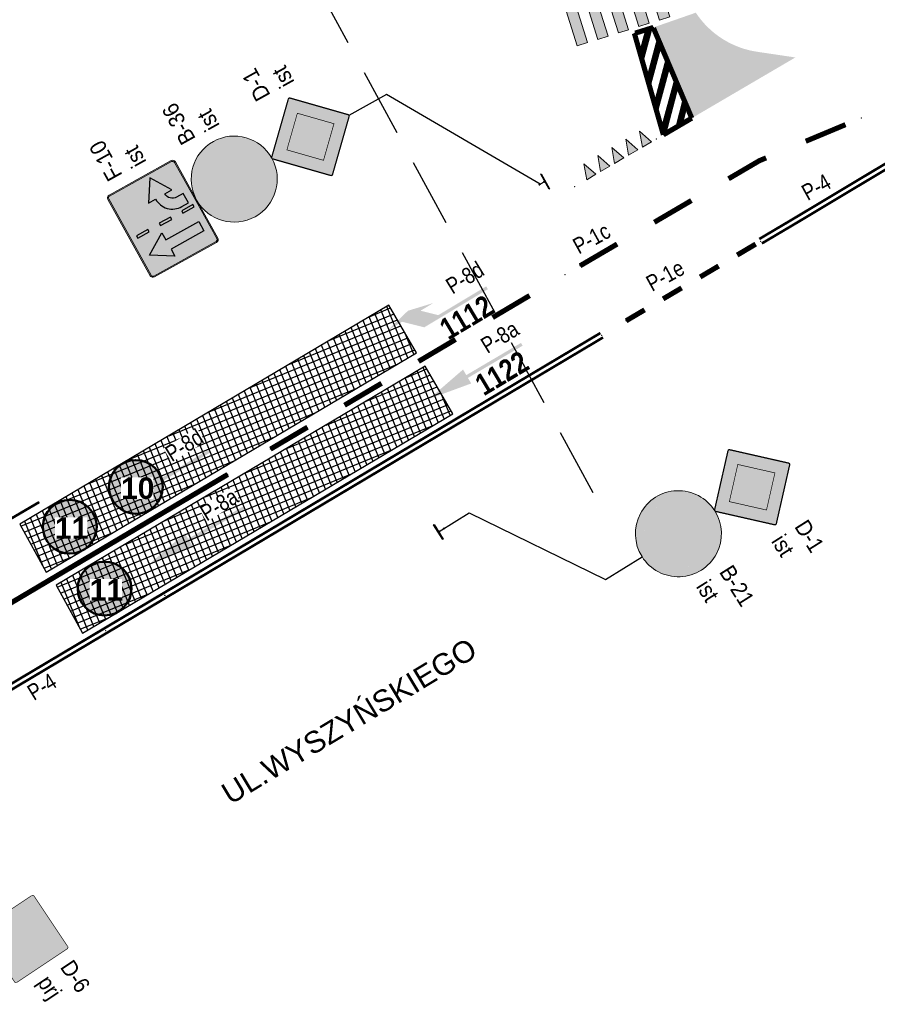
# Model space of a CAD drawing. Header units: metres. Extents: x 0 to 6473088, y 4 to 5822767.
# Tile 17 of 20: x 6473014 to 6473053, y 5822636 to 5822682. Entities that reach past the tile are written whole.
import ezdxf
from ezdxf.enums import TextEntityAlignment as Align

# ---------------------------------------------------------------- set-up
doc = ezdxf.new("R2010")
doc.units = ezdxf.units.M
doc.linetypes.add('HIDDEN', pattern=[9.525, 6.35, -3.175])
for name, color, linetype in [('IR - numery grup sygnałowych', 6, 'Continuous'), ('MT IR - detekcja wirtualna kamery opisy', 7, 'Continuous'), ('MT IR - nazwa ulicy', 7, 'Continuous'), ('MT IR - oznakowanie pionowe', 7, 'Continuous'), ('MT IR - oznakowanie poziome istniejące', 8, 'Continuous'), ('MT IR - oznakowanie poziome opisy', 7, 'Continuous'), ('MT IR - oznakowanie poziome projektowane', 150, 'Continuous'), ('zzz.gaHSDomyslna', 7, 'Continuous'), ('zzz.gaVSDodTekst', 7, 'Continuous'), ('zzz.gaVSDomyslna', 7, 'Continuous'), ('zzz.gaVSNazwa', 7, 'Continuous'), ('zzz.gaVSStan', 7, 'Continuous'), ('zzz.gaVSWielkość', 7, 'Continuous')]:
    doc.layers.add(name, color=color, linetype=linetype)
for name, color, linetype, lineweight in [('MT IR - detekcja wirtualna kamery pojazdy', 114, 'Continuous', 30), ('MT IR - numery grup sygnałowych', 6, 'Continuous', 30), ('MT IR - zakres opracowania', 1, 'HIDDEN', 30)]:
    doc.layers.add(name, color=color, linetype=linetype, lineweight=lineweight)
doc.layers.add('MT IR - maty na przejazdy rowerowe', color=1, linetype='Continuous', transparency=0.5)
doc.styles.add('GA-ATR-TEXT', font='arial.ttf', dxfattribs={"width": 0.9})
doc.styles.add('MT - bold Arial', font='arialbd.ttf')
doc.styles.add('MT - bold Arial Narrow', font='ARIALNB.TTF')
doc.styles.add('Nagłówek_10mm_Ga', font='arialbd.ttf', dxfattribs={"height": 1})
doc.styles.add('Opis poziomego', font='ARIALN.TTF')
doc.styles.get("Standard").update_dxf_attribs({"font": 'arial.ttf'})
doc.dimstyles.new('GA-LEADER', dxfattribs={"dimtxt": 1, "dimasz": 1, "dimexe": 1, "dimexo": 1, "dimgap": 1, "dimtad": 1, "dimtxsty": 'Standard', "dimcen": 1, "dimadec": 0, "dimazin": 0, "dimtfac": 1, "dimtmove": 0, "dimatfit": 3, "dimfxl": 1, "dimarcsym": 0})

# ---------------------------------------------------------------- blocks, each defined once
blk = doc.blocks.new('gaHSPos')
at = {"color": 0, "linetype": 'Continuous', "lineweight": 0}
blk.add_point((0, 0), dxfattribs=at)
blk = doc.blocks.new('*U33870')
at = {"layer": 'zzz.gaHSDomyslna', "color": 150}
for points in [[(11.563, 7.024, 0.12, 0.12, 0), (-0.061, 0.103, 0.12, 0.12, 0)], [(11.686, 6.818, 0.12, 0.12, 0), (0.061, -0.103, 0.12, 0.12, 0)]]:
    blk.add_lwpolyline(points, format="xyseb", dxfattribs=at)
at = {"color": 150}
for p in [(11.624, 6.921), (0, 0)]:
    blk.add_blockref('gaHSPos', p, dxfattribs=at)
blk = doc.blocks.new('*U33872')
at = {"layer": 'zzz.gaHSDomyslna', "color": 150}
for points in [[(20.245, 12.194, 0.12, 0.12, 0), (-0.061, 0.103, 0.12, 0.12, 0)], [(20.368, 11.987, 0.12, 0.12, 0), (0.061, -0.103, 0.12, 0.12, 0)]]:
    blk.add_lwpolyline(points, format="xyseb", dxfattribs=at)
at = {"color": 150}
for p in [(20.306, 12.09), (0, 0)]:
    blk.add_blockref('gaHSPos', p, dxfattribs=at)
blk = doc.blocks.new('*U33873')
at = {"layer": 'zzz.gaHSDomyslna', "color": 150}
blk.add_lwpolyline([(0, 0, 0.24, 0.24, 0), (18.926, 11.216, 0.24, 0.24, 0)], format="xyseb", dxfattribs=at)
at = {"color": 150}
for p in [(18.926, 11.216), (0, 0)]:
    blk.add_blockref('gaHSPos', p, dxfattribs=at)
blk = doc.blocks.new('*U33874')
at = {"layer": 'zzz.gaHSDomyslna', "color": 150}
for points in [[(2.685, 1.738, 0.12, 0.12, 0), (-0.061, 0.103, 0.12, 0.12, 0)], [(2.808, 1.532, 0.12, 0.12, 0), (0.061, -0.103, 0.12, 0.12, 0)]]:
    blk.add_lwpolyline(points, format="xyseb", dxfattribs=at)
at = {"color": 150}
for p in [(2.747, 1.635), (0, 0)]:
    blk.add_blockref('gaHSPos', p, dxfattribs=at)
blk = doc.blocks.new('*U33875')
at = {"layer": 'zzz.gaHSDomyslna', "color": 150}
for points in [[(10.324, 6.118, 0.24, 0.24, 0), (12.044, 7.137, 0.24, 0.24, 0)], [(6.882, 4.078, 0.24, 0.24, 0), (8.603, 5.098, 0.24, 0.24, 0)], [(3.441, 2.039, 0.24, 0.24, 0), (5.162, 3.059, 0.24, 0.24, 0)], [(0, 0, 0.24, 0.24, 0), (1.721, 1.02, 0.24, 0.24, 0)]]:
    blk.add_lwpolyline(points, format="xyseb", dxfattribs=at)
at = {"color": 150}
for p in [(13.691, 8.113), (0, 0)]:
    blk.add_blockref('gaHSPos', p, dxfattribs=at)
blk = doc.blocks.new('*U33876')
blk.add_hatch(color=0).paths.add_polyline_path([(0, 5), (-0.375, 2.95), (-0.075, 2.95), (-0.075, 0), (0.075, 0), (0.075, 2.95), (0.375, 2.95)])
blk = doc.blocks.new('*U33877')
blk.add_hatch(color=0).paths.add_polyline_path([(0.225, 3.2), (0.225, 2.5), (0.525, 3.7), (0.225, 5), (0.225, 4.2), (-0.525, 3.45), (-0.525, 0), (-0.375, 0), (-0.375, 2.6)])
blk = doc.blocks.new('*U33896')
at = {"layer": 'zzz.gaHSDomyslna', "color": 150}
blk.add_lwpolyline([(0, 0, 0.12, 0.12, 0), (11.464, 6.724, 0.12, 0.12, 0)], format="xyseb", dxfattribs=at)
at = {"color": 150}
for p in [(11.464, 6.724), (0, 0)]:
    blk.add_blockref('gaHSPos', p, dxfattribs=at)
blk = doc.blocks.new('A$C6DB17DEF')
at = {"layer": 'IR - numery grup sygnałowych', "lineweight": 30, "true_color": 0xffffff}
h = blk.add_hatch(color=7, dxfattribs=at)
h.dxf.hatch_style = 1
h.paths.add_polyline_path([(0, 1.25, 1), (2.5, 1.25, 1)])
at = {"layer": 'IR - numery grup sygnałowych', "lineweight": 50}
blk.add_circle((1.25, 1.25), 1.25, dxfattribs=at)
blk = doc.blocks.new('*U33979')
at = {"layer": 'zzz.gaHSDomyslna'}
for points in [[(3.816, 1.199), (4.293, 1.349), (3.095, 5.164), (2.618, 5.014), (3.816, 1.199)], [(2.862, 0.899), (3.339, 1.049), (2.141, 4.864), (1.664, 4.714), (2.862, 0.899)], [(0.954, 0.3), (1.431, 0.45), (0.233, 4.265), (-0.244, 4.115), (0.954, 0.3)], [(1.908, 0.599), (2.385, 0.749), (1.187, 4.564), (0.71, 4.414), (1.908, 0.599)], [(0, 0), (0.477, 0.15), (-0.721, 3.965), (-1.198, 3.815), (0, 0)]]:
    blk.add_hatch(color=8, dxfattribs=at).paths.add_polyline_path(points)
at = {"layer": 'zzz.gaHSDomyslna', "color": 8, "linetype": 'Continuous', "lineweight": 0}
for points in [[(3.816, 1.199), (4.293, 1.349), (3.095, 5.164), (2.618, 5.014), (3.816, 1.199)], [(2.862, 0.899), (3.339, 1.049), (2.141, 4.864), (1.664, 4.714), (2.862, 0.899)], [(0.954, 0.3), (1.431, 0.45), (0.233, 4.265), (-0.244, 4.115), (0.954, 0.3)], [(1.908, 0.599), (2.385, 0.749), (1.187, 4.564), (0.71, 4.414), (1.908, 0.599)], [(0, 0), (0.477, 0.15), (-0.721, 3.965), (-1.198, 3.815), (0, 0)]]:
    blk.add_lwpolyline(points, close=True, dxfattribs=at)
at = {"layer": 'zzz.gaHSDomyslna', "color": 8}
for p in [(3.57, 5.313), (-1.674, 3.666)]:
    blk.add_blockref('gaHSPos', p, dxfattribs=at)
blk = doc.blocks.new('*U33980')
at = {"layer": 'zzz.gaHSDomyslna', "color": 8}
blk.add_lwpolyline([(0, 0, 0.24, 0.24, 0), (1.78, -4.182, 0.24, 0.24, 0)], format="xyseb", dxfattribs=at)
at = {"color": 8}
for p in [(0, 0), (1.78, -4.182)]:
    blk.add_blockref('gaHSPos', p, dxfattribs=at)
blk = doc.blocks.new('*U33981')
at = {"layer": 'zzz.gaHSDomyslna', "color": 8}
blk.add_lwpolyline([(0, 0, 0.24, 0.24, 0), (1.348, -4.713, 0.24, 0.24, 0)], format="xyseb", dxfattribs=at)
at = {"color": 8}
for p in [(0, 0), (1.348, -4.713)]:
    blk.add_blockref('gaHSPos', p, dxfattribs=at)
blk = doc.blocks.new('*U33982')
at = {"layer": 'zzz.gaHSDomyslna', "color": 8}
blk.add_lwpolyline([(0, 0, 0.24, 0.24, 0), (1.32, 0.774, 0.24, 0.24, 0)], format="xyseb", dxfattribs=at)
at = {"color": 8}
for p in [(1.32, 0.774), (0, 0)]:
    blk.add_blockref('gaHSPos', p, dxfattribs=at)
blk = doc.blocks.new('*U33983')
at = {"layer": 'zzz.gaHSDomyslna', "color": 8}
blk.add_lwpolyline([(0, 0, 0.24, 0.24, 0), (0.841, 0.264, 0.24, 0.24, 0)], format="xyseb", dxfattribs=at)
at = {"color": 8}
for p in [(0, 0), (0.841, 0.264)]:
    blk.add_blockref('gaHSPos', p, dxfattribs=at)
blk = doc.blocks.new('zk.P-13')
at = {"linetype": 'Continuous', "lineweight": 0}
blk.add_hatch(color=0, dxfattribs=at).paths.add_polyline_path([(0.25, 0), (-0.25, 0), (-0.013, -0.705)])
at = {"color": 0, "linetype": 'Continuous', "lineweight": 0}
for p, q in [((-0.25, 0), (0.25, 0)), ((-0.013, -0.705), (-0.25, 0)), ((0.25, 0), (-0.013, -0.705))]:
    blk.add_line(p, q, dxfattribs=at)
blk = doc.blocks.new('*U33989')
at = {"layer": 'zzz.gaHSDomyslna', "color": 8, "rotation": 210.3734491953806}
for p in [(-0.431, -0.253), (-1.078, -0.632), (-1.725, -1.011), (-2.373, -1.39), (-3.02, -1.77)]:
    blk.add_blockref('zk.P-13', p, dxfattribs=at)
at = {"layer": 'zzz.gaHSDomyslna', "color": 8}
for p in [(0, 0), (-3.792, -2.222)]:
    blk.add_blockref('gaHSPos', p, dxfattribs=at)
blk = doc.blocks.new('*U33992')
at = {"layer": 'zzz.gaHSDomyslna', "color": 150}
for points in [[(6.465, 4.001, 0.12, 0.12, 0), (1.527, 1.043, 0.12, 0.12, 0), (-0.061, 0.103, 0.12, 0.12, 0)], [(6.589, 3.796, 0.12, 0.12, 0), (1.649, 0.837, 0.12, 0.12, 0), (0.061, -0.103, 0.12, 0.12, 0)]]:
    blk.add_lwpolyline(points, format="xyseb", dxfattribs=at)
at = {"color": 150}
for p in [(6.527, 3.898), (0, 0)]:
    blk.add_blockref('gaHSPos', p, dxfattribs=at)
blk = doc.blocks.new('*U33995')
at = {"layer": 'zzz.gaHSDomyslna', "color": 150}
for points in [[(5.163, 3.056, 0.24, 0.24, 0), (6.024, 3.566, 0.24, 0.24, 0)], [(3.442, 2.038, 0.24, 0.24, 0), (4.303, 2.547, 0.24, 0.24, 0)], [(1.721, 1.019, 0.24, 0.24, 0), (2.582, 1.528, 0.24, 0.24, 0)], [(0, 0, 0.24, 0.24, 0), (0.861, 0.509, 0.24, 0.24, 0)]]:
    blk.add_lwpolyline(points, format="xyseb", dxfattribs=at)
at = {"color": 150}
for p in [(6.253, 3.701), (0, 0)]:
    blk.add_blockref('gaHSPos', p, dxfattribs=at)
blk = doc.blocks.new('*U33997')
at = {"layer": 'zzz.gaHSDomyslna', "color": 150}
for points in [[(10.492, 5.789, 0.24, 0.24, 0), (12.337, 6.561, 0.24, 0.24, 0)], [(6.902, 4.045, 0.24, 0.24, 0), (8.338, 4.887, 0.24, 0.24, 0), (8.648, 5.016, 0.24, 0.24, 0)], [(3.451, 2.023, 0.24, 0.24, 0), (5.176, 3.034, 0.24, 0.24, 0)], [(0, 0, 0.24, 0.24, 0), (1.725, 1.011, 0.24, 0.24, 0)]]:
    blk.add_lwpolyline(points, format="xyseb", dxfattribs=at)
at = {"color": 150}
for p in [(13.076, 6.871), (0, 0)]:
    blk.add_blockref('gaHSPos', p, dxfattribs=at)
blk = doc.blocks.new('gaVSPos')
blk.add_point((0, 0))
blk = doc.blocks.new('gaVSTVcolumn0')
at = {"color": 0, "linetype": 'ByBlock', "lineweight": -2}
for p, q in [((-400, -30), (400, -30)), ((-400, -60), (-400, -30)), ((400, -60), (-400, -60)), ((400, -30), (400, -60))]:
    blk.add_line(p, q, dxfattribs=at)
blk.add_circle((0, 0), 30, dxfattribs=at)
blk = doc.blocks.new('gaVScolumn0')
at = {"color": 0, "linetype": 'ByBlock', "lineweight": -2}
blk.add_line((0, 0), (0, 400), dxfattribs=at)
at = {"color": 7, "style": 'GA-ATR-TEXT', "width": 0.9}
blk.add_attdef('X2', text='', height=150, dxfattribs=at).set_placement((-50, 0), align=Align.BOTTOM_RIGHT)
blk = doc.blocks.new('*U34008')
at = {"layer": 'zzz.gaVSDomyslna', "true_color": 0xffffff}
blk.add_hatch(color=7, dxfattribs=at).paths.add_polyline_path([(401.637, 404.323, 0.414214), (401.637, 415.637), (5.65685, 811.616, 0.414214), (-5.65685, 811.616), (-401.637, 415.637, 0.414214), (-401.637, 404.323), (-5.65685, 8.34315, 0.414214), (5.65685, 8.34315)])
blk = doc.blocks.new('*U34009')
at = {"layer": 'zzz.gaVSDomyslna', "true_color": 0xe2e2e2}
blk.add_hatch(color=254, dxfattribs=at).paths.add_polyline_path([(0, 656.053), (-246.073, 409.98), (0, 163.907), (246.073, 409.98)])
blk = doc.blocks.new('*U34010')
at = {"layer": 'zzz.gaVSDomyslna', "color": 18, "lineweight": 0, "true_color": 0x000000, "const_width": 12}
blk.add_lwpolyline([(-405.879, 400.08), (-9.89949, 4.10051, 0.414214), (9.89949, 4.10051), (405.879, 400.08, 0.414214), (405.879, 419.879), (9.89949, 815.859, 0.414214), (-9.89949, 815.859), (-405.879, 419.879, 0.414214), (-405.879, 400.08, 17.1896)], format="xyb", dxfattribs=at)
at = {"layer": 'zzz.gaVSDomyslna', "color": 18, "lineweight": 0, "true_color": 0x000000, "const_width": 6}
blk.add_lwpolyline([(-157.997, 317.661), (0, 159.664), (250.316, 409.98), (0, 660.296), (-250.316, 409.98)], close=True, dxfattribs=at)
blk = doc.blocks.new('*U34012')
at = {"layer": 'zzz.gaVSDomyslna', "color": 18, "true_color": 0x000000}
blk.add_blockref('*U34010', (0, 0), dxfattribs=at)
at = {"layer": 'zzz.gaVSDomyslna', "color": 7, "true_color": 0xffffff}
blk.add_blockref('*U34008', (0, 0), dxfattribs=at)
at = {"layer": 'zzz.gaVSDomyslna', "color": 254, "true_color": 0xe2e2e2}
blk.add_blockref('*U34009', (0, 0), dxfattribs=at)
blk = doc.blocks.new('*U34007')
at = {"layer": 'zzz.gaVSDomyslna'}
blk.add_blockref('*U34012', (0, 0), dxfattribs=at)
at = {"layer": 'zzz.gaVSDodTekst', "style": 'GA-ATR-TEXT', "width": 0.9}
blk.add_attdef('Addtext', text='', height=150, dxfattribs=at).set_placement((516, 108.5), align=Align.MIDDLE_LEFT)
at = {"layer": 'zzz.gaVSDomyslna', "style": 'MT - bold Arial', "flags": 1}
for tag in ['Width', 'Height', 'Position', 'Route', 'ItemNo', 'ID']:
    blk.add_attdef(tag, text='', height=1, dxfattribs=at).set_placement((0, 0), align=Align.MIDDLE_LEFT)
at = {"layer": 'zzz.gaVSNazwa', "style": 'GA-ATR-TEXT', "width": 0.9}
blk.add_attdef('Name', text='', height=150, dxfattribs=at).set_placement((516, 618.5), align=Align.MIDDLE_LEFT)
at = {"layer": 'zzz.gaVSStan', "style": 'GA-ATR-TEXT', "width": 0.9}
blk.add_attdef('State', text='', height=150, dxfattribs=at).set_placement((516, 363.5), align=Align.MIDDLE_LEFT)
at = {"layer": 'zzz.gaVSWielkość', "style": 'MT - bold Arial', "flags": 1}
blk.add_attdef('Size', text='', height=1, dxfattribs=at).set_placement((0, 0), align=Align.MIDDLE_LEFT)
blk = doc.blocks.new('*U34014')
at = {"layer": 'zzz.gaVSDomyslna', "linetype": 'ByBlock', "lineweight": -2, "true_color": 0x4c4c4c}
h = blk.add_hatch(color=251, dxfattribs=at)
h.paths.add_polyline_path([(-400, 400, 1), (400, 400, 1)])
h.paths.add_polyline_path([(320, 400, -1), (-320, 400, -1)], flags=16)
at = {"layer": 'zzz.gaVSDomyslna', "color": 251, "lineweight": 0, "true_color": 0x4c4c4c}
blk.add_lwpolyline([(0, 800, -1), (0, 0, -1), (0, 800, -2.58748)], format="xyb", dxfattribs=at)
blk = doc.blocks.new('*U34015')
at = {"layer": 'zzz.gaVSDomyslna', "true_color": 0xffffff}
blk.add_hatch(color=7, dxfattribs=at).paths.add_polyline_path([(320, 400, 1), (-320, 400, 1)])
blk = doc.blocks.new('*U34016')
at = {"layer": 'zzz.gaVSDomyslna', "true_color": 0x2e2e2e}
h = blk.add_hatch(color=250, dxfattribs=at)
h.paths.add_polyline_path([(245.965, 594.111), (51.8545, 400), (245.965, 205.889, 0.347061)])
h.paths.add_polyline_path([(194.111, 645.965, 0.347061), (-194.111, 645.965), (0, 451.854)])
h.paths.add_polyline_path([(-245.965, 594.111, 0.347061), (-245.965, 205.889), (-51.8545, 400)])
h.paths.add_polyline_path([(194.111, 154.035), (0, 348.146), (-194.111, 154.035, 0.347061)])
blk = doc.blocks.new('*U34017')
at = {"layer": 'zzz.gaVSDomyslna', "true_color": 0x4c4c4c}
blk.add_hatch(color=251, dxfattribs=at).paths.add_polyline_path([(-246.491, 604.064, -0.0469785), (-204.064, 646.491), (246.491, 195.936, -0.0469785), (204.064, 153.509)])
blk = doc.blocks.new('*U34018')
at = {"layer": 'zzz.gaVSDomyslna', "true_color": 0x4c4c4c}
blk.add_hatch(color=251, dxfattribs=at).paths.add_polyline_path([(246.491, 604.064, 0.0469785), (204.064, 646.491), (-246.491, 195.936, 0.0469785), (-204.064, 153.509)])
blk = doc.blocks.new('*U34020')
at = {"layer": 'zzz.gaVSDomyslna', "color": 251, "true_color": 0x4c4c4c}
for name in ['*U34014', '*U34017', '*U34018']:
    blk.add_blockref(name, (0, 0), dxfattribs=at)
at = {"layer": 'zzz.gaVSDomyslna', "color": 7, "true_color": 0xffffff}
blk.add_blockref('*U34015', (0, 0), dxfattribs=at)
at = {"layer": 'zzz.gaVSDomyslna', "color": 250, "true_color": 0x2e2e2e}
blk.add_blockref('*U34016', (0, 0), dxfattribs=at)
blk = doc.blocks.new('*U34013')
at = {"layer": 'zzz.gaVSDomyslna'}
blk.add_blockref('*U34020', (0, 0), dxfattribs=at)
at = {"layer": 'zzz.gaVSDodTekst', "style": 'GA-ATR-TEXT', "width": 0.9}
blk.add_attdef('Addtext', text='', height=150, dxfattribs=at).set_placement((500, 92.5), align=Align.MIDDLE_LEFT)
at = {"layer": 'zzz.gaVSDomyslna', "style": 'MT - bold Arial', "flags": 1}
for tag in ['Width', 'Height', 'Position', 'Route', 'ItemNo', 'ID']:
    blk.add_attdef(tag, text='', height=1, dxfattribs=at).set_placement((0, 0), align=Align.MIDDLE_LEFT)
at = {"layer": 'zzz.gaVSNazwa', "style": 'GA-ATR-TEXT', "width": 0.9}
blk.add_attdef('Name', text='', height=150, dxfattribs=at).set_placement((500, 602.5), align=Align.MIDDLE_LEFT)
at = {"layer": 'zzz.gaVSStan', "style": 'GA-ATR-TEXT', "width": 0.9}
blk.add_attdef('State', text='', height=150, dxfattribs=at).set_placement((500, 347.5), align=Align.MIDDLE_LEFT)
at = {"layer": 'zzz.gaVSWielkość', "style": 'MT - bold Arial', "flags": 1}
blk.add_attdef('Size', text='', height=1, dxfattribs=at).set_placement((0, 0), align=Align.MIDDLE_LEFT)
blk = doc.blocks.new('*U34026')
at = {"layer": 'zzz.gaVSDomyslna', "true_color": 0x2e2e2e}
h = blk.add_hatch(color=250, dxfattribs=at)
edge = h.paths.add_edge_path()
edge.add_line((0, 0), (-405, 0))
edge.add_arc((-405, 30), 30, 179.99996, 270.00004, ccw=False)
edge.add_line((-435, 30), (-435, 690))
edge.add_arc((-405, 690), 30, 89.99996, 180.00004, ccw=False)
edge.add_line((-405, 720), (405, 720))
edge.add_arc((405, 690), 30, 359.99996, 90.00004, ccw=False)
edge.add_line((435, 690), (435, 30))
edge.add_arc((405, 30), 30, 269.99996, 0.00004, ccw=False)
edge.add_line((405, 0), (0, 0))
edge.add_line((0, 0), (0, 0))
at = {"layer": 'zzz.gaVSDomyslna', "true_color": 0xffffff}
h = blk.add_hatch(color=7, dxfattribs=at)
edge = h.paths.add_edge_path()
edge.add_line((0, 0), (0, 10))
edge.add_line((0, 10), (405, 10))
edge.add_arc((405, 30), 20, 269.99996, 0.00004)
edge.add_line((425, 30), (425, 690))
edge.add_arc((405, 690), 20, 359.99996, 90.00004)
edge.add_line((405, 710), (-405, 710))
edge.add_arc((-405, 690), 20, 89.99996, 180.00004)
edge.add_line((-425, 690), (-425, 30))
edge.add_arc((-405, 30), 20, 179.99996, 270.00004)
edge.add_line((-405, 10), (0, 10))
edge.add_line((0, 10), (0, 0))
edge.add_line((0, 0), (-405, 0))
edge.add_arc((-405, 30), 30, 179.99996, 270.00004, ccw=False)
edge.add_line((-435, 30), (-435, 690))
edge.add_arc((-405, 690), 30, 89.99996, 180.00004, ccw=False)
edge.add_line((-405, 720), (405, 720))
edge.add_arc((405, 690), 30, 359.99996, 90.00004, ccw=False)
edge.add_line((435, 690), (435, 30))
edge.add_arc((405, 30), 30, 269.99996, 0.00004, ccw=False)
edge.add_line((405, 0), (0, 0))
edge.add_line((0, 0), (0, 0))
at = {"layer": 'zzz.gaVSDomyslna', "color": 250, "lineweight": 0, "true_color": 0x2e2e2e}
blk.add_lwpolyline([(0, 0), (-405, 0, -0.414214), (-435, 30), (-435, 690, -0.414214), (-405, 720), (405, 720, -0.414214), (435, 690), (435, 30, -0.414214), (405, 0), (0, 0)], format="xyb", close=True, dxfattribs=at)
at = {"layer": 'zzz.gaVSDomyslna', "color": 7, "lineweight": 0, "true_color": 0xffffff}
blk.add_lwpolyline([(0, 0), (0, 10), (405, 10, 0.414214), (425, 30), (425, 690, 0.414214), (405, 710), (-405, 710, 0.414214), (-425, 690), (-425, 30, 0.414214), (-405, 10), (0, 10), (0, 0), (-405, 0, -0.414214), (-435, 30), (-435, 690, -0.414214), (-405, 720), (405, 720, -0.414214), (435, 690), (435, 30, -0.414214), (405, 0), (0, 0)], format="xyb", close=True, dxfattribs=at)
blk = doc.blocks.new('*U34022')
at = {"layer": 'zzz.gaVSDomyslna', "linetype": 'ByBlock', "lineweight": -2, "true_color": 0xffffff}
blk.add_hatch(color=7, dxfattribs=at).paths.add_polyline_path([(-130, 250), (-130, 325), (-330, 200), (-130, 75), (-130, 150, -0.414214), (-50, 70), (-50, 0), (50, 0), (50, 70, 0.414214)])
at = {"layer": 'zzz.gaVSDomyslna', "color": 7, "linetype": 'ByBlock', "lineweight": -2, "true_color": 0xffffff}
blk.add_lwpolyline([(50, 70), (50, 0), (-50, 0), (-50, 70, 0.414214), (-130, 150), (-130, 150), (-130, 75), (-330, 200), (-130, 325), (-130, 250, -0.414214)], format="xyb", close=True, dxfattribs=at)
blk = doc.blocks.new('*U34023')
at = {"layer": 'zzz.gaVSDomyslna', "linetype": 'ByBlock', "lineweight": -2, "true_color": 0xffffff}
for points in [[(12.5, 570), (-12.5, 570), (-12.5, 450), (12.5, 450)], [(12.5, 330), (-12.5, 330), (-12.5, 210), (12.5, 210)], [(-12.5, -30), (12.5, -30), (12.5, 90), (-12.5, 90)]]:
    blk.add_hatch(color=7, dxfattribs=at).paths.add_polyline_path(points)
at = {"layer": 'zzz.gaVSDomyslna', "color": 7, "linetype": 'ByBlock', "lineweight": -2, "true_color": 0xffffff}
for points in [[(12.5, 570), (-12.5, 570), (-12.5, 450), (12.5, 450)], [(12.5, 330), (-12.5, 330), (-12.5, 210), (12.5, 210)], [(12.5, 90), (-12.5, 90), (-12.5, -30), (12.5, -30)]]:
    blk.add_lwpolyline(points, close=True, dxfattribs=at)
blk = doc.blocks.new('*U34024')
at = {"layer": 'zzz.gaVSDomyslna', "linetype": 'ByBlock', "lineweight": -2, "true_color": 0xffffff}
blk.add_hatch(color=7, dxfattribs=at).paths.add_polyline_path([(50, 350), (125, 350), (0, 550), (-125, 350), (-50, 350), (-50, 0), (50, 0)])
at = {"layer": 'zzz.gaVSDomyslna', "color": 7, "linetype": 'ByBlock', "lineweight": -2, "true_color": 0xffffff}
blk.add_lwpolyline([(-50, 350), (-125, 350), (0, 550), (125, 350), (50, 350), (50, 0), (-50, 0)], close=True, dxfattribs=at)
blk = doc.blocks.new('*U34025')
at = {"layer": 'zzz.gaVSDomyslna', "color": 7, "true_color": 0xffffff}
for name, p in [('*U34023', (-32.5, 80)), ('*U34024', (-235, 80))]:
    blk.add_blockref(name, p, dxfattribs=at)
at = {"layer": 'zzz.gaVSDomyslna', "color": 7, "true_color": 0xffffff, "xscale": -1}
blk.add_blockref('*U34022', (62.5, 80), dxfattribs=at)
blk = doc.blocks.new('*U34021')
at = {"layer": 'zzz.gaVSDomyslna'}
for name in ['*U34026', '*U34025']:
    blk.add_blockref(name, (0, 0), dxfattribs=at)
at = {"layer": 'zzz.gaVSDodTekst', "style": 'GA-ATR-TEXT', "width": 0.9}
blk.add_attdef('Addtext', text='', height=150, dxfattribs=at).set_placement((535, 52.5), align=Align.MIDDLE_LEFT)
at = {"layer": 'zzz.gaVSDomyslna', "style": 'MT - bold Arial', "flags": 1}
for tag in ['Width', 'Height', 'Position', 'Route', 'ItemNo', 'ID']:
    blk.add_attdef(tag, text='', height=1, dxfattribs=at).set_placement((0, 0), align=Align.MIDDLE_LEFT)
at = {"layer": 'zzz.gaVSNazwa', "style": 'GA-ATR-TEXT', "width": 0.9}
blk.add_attdef('Name', text='', height=150, dxfattribs=at).set_placement((535, 562.5), align=Align.MIDDLE_LEFT)
at = {"layer": 'zzz.gaVSStan', "style": 'GA-ATR-TEXT', "width": 0.9}
blk.add_attdef('State', text='', height=150, dxfattribs=at).set_placement((535, 307.5), align=Align.MIDDLE_LEFT)
at = {"layer": 'zzz.gaVSWielkość', "style": 'MT - bold Arial', "flags": 1}
blk.add_attdef('Size', text='', height=1, dxfattribs=at).set_placement((0, 0), align=Align.MIDDLE_LEFT)
blk = doc.blocks.new('*U34234')
at = {"layer": 'zzz.gaVSDomyslna', "linetype": 'ByBlock', "lineweight": -2, "true_color": 0x4c4c4c}
h = blk.add_hatch(color=251, dxfattribs=at)
h.paths.add_polyline_path([(-400, 400, 1), (400, 400, 1)])
h.paths.add_polyline_path([(320, 400, -1), (-320, 400, -1)], flags=16)
at = {"layer": 'zzz.gaVSDomyslna', "color": 251, "lineweight": 0, "true_color": 0x4c4c4c}
blk.add_lwpolyline([(0, 800, -1), (0, 0, -1), (0, 800, -2.58748)], format="xyb", dxfattribs=at)
blk = doc.blocks.new('*U34235')
at = {"layer": 'zzz.gaVSDomyslna', "true_color": 0xffffff}
blk.add_hatch(color=7, dxfattribs=at).paths.add_polyline_path([(320, 400, 1), (-320, 400, 1)])
blk = doc.blocks.new('*U34236')
at = {"layer": 'zzz.gaVSDomyslna', "true_color": 0x000000}
blk.add_hatch(color=18, dxfattribs=at).paths.add_polyline_path([(100, 480), (-140, 480), (-140, 520), (-260, 440), (-140, 360), (-140, 400), (60, 400, -0.414214), (100, 360), (100, 160), (180, 160), (180, 400, 0.414214)])
blk = doc.blocks.new('*U34237')
at = {"layer": 'zzz.gaVSDomyslna', "true_color": 0x4c4c4c}
blk.add_hatch(color=251, dxfattribs=at).paths.add_polyline_path([(246.491, 604.064, 0.0469785), (204.064, 646.491), (-246.491, 195.936, 0.0469785), (-204.064, 153.509)])
blk = doc.blocks.new('*U34239')
at = {"layer": 'zzz.gaVSDomyslna', "color": 251, "true_color": 0x4c4c4c}
for name in ['*U34234', '*U34237']:
    blk.add_blockref(name, (0, 0), dxfattribs=at)
at = {"layer": 'zzz.gaVSDomyslna', "color": 7, "true_color": 0xffffff}
blk.add_blockref('*U34235', (0, 0), dxfattribs=at)
at = {"layer": 'zzz.gaVSDomyslna', "color": 18, "true_color": 0x000000}
blk.add_blockref('*U34236', (0, 0), dxfattribs=at)
blk = doc.blocks.new('*U34233')
at = {"layer": 'zzz.gaVSDomyslna'}
blk.add_blockref('*U34239', (0, 0), dxfattribs=at)
at = {"layer": 'zzz.gaVSDodTekst', "style": 'GA-ATR-TEXT', "width": 0.9}
blk.add_attdef('Addtext', text='', height=150, dxfattribs=at).set_placement((500, 92.5), align=Align.MIDDLE_LEFT)
at = {"layer": 'zzz.gaVSDomyslna', "style": 'MT - bold Arial', "flags": 1}
for tag in ['Width', 'Height', 'Position', 'Route', 'ItemNo', 'ID']:
    blk.add_attdef(tag, text='', height=1, dxfattribs=at).set_placement((0, 0), align=Align.MIDDLE_LEFT)
at = {"layer": 'zzz.gaVSNazwa', "style": 'GA-ATR-TEXT', "width": 0.9}
blk.add_attdef('Name', text='', height=150, dxfattribs=at).set_placement((500, 602.5), align=Align.MIDDLE_LEFT)
at = {"layer": 'zzz.gaVSStan', "style": 'GA-ATR-TEXT', "width": 0.9}
blk.add_attdef('State', text='', height=150, dxfattribs=at).set_placement((500, 347.5), align=Align.MIDDLE_LEFT)
at = {"layer": 'zzz.gaVSWielkość', "style": 'MT - bold Arial', "flags": 1}
blk.add_attdef('Size', text='', height=1, dxfattribs=at).set_placement((0, 0), align=Align.MIDDLE_LEFT)
blk = doc.blocks.new('*U34241')
at = {"layer": 'zzz.gaVSDomyslna', "true_color": 0xffffff}
blk.add_hatch(color=7, dxfattribs=at).paths.add_polyline_path([(401.637, 404.323, 0.414214), (401.637, 415.637), (5.65685, 811.616, 0.414214), (-5.65685, 811.616), (-401.637, 415.637, 0.414214), (-401.637, 404.323), (-5.65685, 8.34315, 0.414214), (5.65685, 8.34315)])
blk = doc.blocks.new('*U34242')
at = {"layer": 'zzz.gaVSDomyslna', "true_color": 0xe2e2e2}
blk.add_hatch(color=254, dxfattribs=at).paths.add_polyline_path([(0, 656.053), (-246.073, 409.98), (0, 163.907), (246.073, 409.98)])
blk = doc.blocks.new('*U34243')
at = {"layer": 'zzz.gaVSDomyslna', "color": 18, "lineweight": 0, "true_color": 0x000000, "const_width": 12}
blk.add_lwpolyline([(-405.879, 400.08), (-9.89949, 4.10051, 0.414214), (9.89949, 4.10051), (405.879, 400.08, 0.414214), (405.879, 419.879), (9.89949, 815.859, 0.414214), (-9.89949, 815.859), (-405.879, 419.879, 0.414214), (-405.879, 400.08, 17.1896)], format="xyb", dxfattribs=at)
at = {"layer": 'zzz.gaVSDomyslna', "color": 18, "lineweight": 0, "true_color": 0x000000, "const_width": 6}
blk.add_lwpolyline([(-157.997, 317.661), (0, 159.664), (250.316, 409.98), (0, 660.296), (-250.316, 409.98)], close=True, dxfattribs=at)
blk = doc.blocks.new('*U34245')
at = {"layer": 'zzz.gaVSDomyslna', "color": 18, "true_color": 0x000000}
blk.add_blockref('*U34243', (0, 0), dxfattribs=at)
at = {"layer": 'zzz.gaVSDomyslna', "color": 7, "true_color": 0xffffff}
blk.add_blockref('*U34241', (0, 0), dxfattribs=at)
at = {"layer": 'zzz.gaVSDomyslna', "color": 254, "true_color": 0xe2e2e2}
blk.add_blockref('*U34242', (0, 0), dxfattribs=at)
blk = doc.blocks.new('*U34240')
at = {"layer": 'zzz.gaVSDomyslna'}
blk.add_blockref('*U34245', (0, 0), dxfattribs=at)
at = {"layer": 'zzz.gaVSDodTekst', "style": 'GA-ATR-TEXT', "width": 0.9}
blk.add_attdef('Addtext', text='', height=150, dxfattribs=at).set_placement((516, 108.5), align=Align.MIDDLE_LEFT)
at = {"layer": 'zzz.gaVSDomyslna', "style": 'MT - bold Arial', "flags": 1}
for tag in ['Width', 'Height', 'Position', 'Route', 'ItemNo', 'ID']:
    blk.add_attdef(tag, text='', height=1, dxfattribs=at).set_placement((0, 0), align=Align.MIDDLE_LEFT)
at = {"layer": 'zzz.gaVSNazwa', "style": 'GA-ATR-TEXT', "width": 0.9}
blk.add_attdef('Name', text='', height=150, dxfattribs=at).set_placement((516, 618.5), align=Align.MIDDLE_LEFT)
at = {"layer": 'zzz.gaVSStan', "style": 'GA-ATR-TEXT', "width": 0.9}
blk.add_attdef('State', text='', height=150, dxfattribs=at).set_placement((516, 363.5), align=Align.MIDDLE_LEFT)
at = {"layer": 'zzz.gaVSWielkość', "style": 'MT - bold Arial', "flags": 1}
blk.add_attdef('Size', text='', height=1, dxfattribs=at).set_placement((0, 0), align=Align.MIDDLE_LEFT)
blk = doc.blocks.new('*U34325')
at = {"layer": 'zzz.gaVSDomyslna'}
h = blk.add_hatch(color=180, dxfattribs=at)
edge = h.paths.add_edge_path()
edge.add_line((-280, 594), (280, 594))
edge.add_arc((280, 580), 14, 359.99973, 89.99994, ccw=False)
edge.add_line((294, 580), (294, 20))
edge.add_arc((280, 20), 14, 270.00009, 359.99973, ccw=False)
edge.add_line((280, 6), (-280, 6))
edge.add_arc((-280, 20), 14, 180.00015, 269.99979, ccw=False)
edge.add_line((-294, 20), (-294, 580))
edge.add_arc((-280, 580), 14, 89.99994, 180.00015, ccw=False)
blk = doc.blocks.new('*U34326')
at = {"layer": 'zzz.gaVSDomyslna', "color": 7, "lineweight": 0, "true_color": 0xffffff, "const_width": 6}
blk.add_lwpolyline([(280, 3), (-280, 3, -0.414214), (-297, 20), (-297, 580, -0.414214), (-280, 597), (280, 597, -0.414214), (297, 580), (297, 20, -0.414214), (280, 3, -1)], format="xyb", dxfattribs=at)
blk = doc.blocks.new('*U34327')
at = {"layer": 'zzz.gaVSDomyslna', "true_color": 0xffffff}
blk.add_hatch(color=7, dxfattribs=at).paths.add_polyline_path([(0, 484), (-279.438, 0), (279.438, 0)])
blk = doc.blocks.new('*U34328')
at = {"layer": 'zzz.gaVSDomyslna', "true_color": 0x000000}
h = blk.add_hatch(color=18, dxfattribs=at)
h.paths.add_polyline_path([(-24, 372, 1), (24, 372, 1)])
h.paths.add_polyline_path([(49.7297, 326.351), (0, 345), (-37.2973, 261.081), (-87.4155, 210.963), (-75.7601, 185.321), (-18.6486, 242.432), (-9.72973, 259.459), (0, 186.486), (-46.6216, 121.216), (-77.8378, 27.5676), (-112.5, 23.2348), (-112.5, 11.6777), (-51.0384, 0), (-18.6486, 102.568), (20.4993, 150.613), (90.969, 27.2907), (68.459, 9.13869), (68.459, 0), (93.2432, 0), (134.934, 23.8234), (57.3273, 171.982), (59.8365, 179.509), (49.7297, 223.784), (49.7297, 279.73), (74.5946, 247.095), (74.5946, 163.176), (99.4595, 177.162), (99.4595, 261.081)])
h.paths.add_polyline_path([(219.122, 83.9189), (111.876, 83.9189), (121.645, 65.2703), (228.446, 65.2703)])
h.paths.add_polyline_path([(50.0186, 83.9189), (-16.7151, 83.9189), (-22.6042, 65.2703), (60.675, 65.2703)], flags=17)
h.paths.add_polyline_path([(-66.917, 83.9189), (-219.122, 83.9189), (-228.446, 65.2703), (-73.1332, 65.2703)])
blk = doc.blocks.new('*U34330')
at = {"layer": 'zzz.gaVSDomyslna', "color": 7, "true_color": 0xffffff}
for name, p in [('*U34326', (0, 0)), ('*U34327', (0, 96))]:
    blk.add_blockref(name, p, dxfattribs=at)
at = {"layer": 'zzz.gaVSDomyslna', "color": 180}
blk.add_blockref('*U34325', (0, 0), dxfattribs=at)
at = {"layer": 'zzz.gaVSDomyslna', "color": 18, "true_color": 0x000000}
blk.add_blockref('*U34328', (0, 108), dxfattribs=at)
blk = doc.blocks.new('*U34324')
at = {"layer": 'zzz.gaVSDomyslna'}
blk.add_blockref('*U34330', (0, 0), dxfattribs=at)
at = {"layer": 'zzz.gaVSDodTekst', "style": 'GA-ATR-TEXT', "width": 0.9}
blk.add_attdef('Addtext', text='', height=150, dxfattribs=at).set_placement((400, -7.5), align=Align.MIDDLE_LEFT)
at = {"layer": 'zzz.gaVSDomyslna', "style": 'MT - bold Arial', "flags": 1}
for tag in ['Width', 'Height', 'Position', 'Route', 'ItemNo', 'ID']:
    blk.add_attdef(tag, text='', height=1, dxfattribs=at).set_placement((0, 0), align=Align.MIDDLE_LEFT)
at = {"layer": 'zzz.gaVSNazwa', "style": 'GA-ATR-TEXT', "width": 0.9}
blk.add_attdef('Name', text='', height=150, dxfattribs=at).set_placement((400, 502.5), align=Align.MIDDLE_LEFT)
at = {"layer": 'zzz.gaVSStan', "style": 'GA-ATR-TEXT', "width": 0.9}
blk.add_attdef('State', text='', height=150, dxfattribs=at).set_placement((400, 247.5), align=Align.MIDDLE_LEFT)
at = {"layer": 'zzz.gaVSWielkość', "style": 'MT - bold Arial', "flags": 1}
blk.add_attdef('Size', text='', height=1, dxfattribs=at).set_placement((0, 0), align=Align.MIDDLE_LEFT)

msp = doc.modelspace()

# ---------------------------------------------------------------- hatches: boundary and pattern name
at = {"layer": 'MT IR - detekcja wirtualna kamery pojazdy', "lineweight": -3}
h = msp.add_hatch(dxfattribs=at)
h.set_pattern_fill('ANSI37', color=256, scale=0.1, angle=337.31, style=0)
h.set_pattern_definition([(22.31, (6473016.76375, 5822657.0389), (-0.1205286, 0.293733), []), (112.31, (6473016.76375, 5822657.0389), (-0.293733, -0.1205286), [])])
h.paths.add_polyline_path([(6473013.596, 5822658.241), (6473014.814, 5822656.013), (6473032.02, 5822666.219), (6473030.748, 5822668.43)])
h = msp.add_hatch(dxfattribs=at)
h.set_pattern_fill('ANSI37', color=256, scale=0.1, angle=337.31, style=0)
h.set_pattern_definition([(22.31, (6473018.4521, 5822654.2033), (-0.1205286, 0.293733), []), (112.31, (6473018.4521, 5822654.2033), (-0.293733, -0.1205286), [])])
h.paths.add_polyline_path([(6473015.285, 5822655.406), (6473016.502, 5822653.178), (6473033.708, 5822663.383), (6473032.436, 5822665.594)])
at = {"layer": 'MT IR - maty na przejazdy rowerowe'}
h = msp.add_hatch(color=256, dxfattribs=at)
h.dxf.hatch_style = 1
edge = h.paths.add_edge_path()
edge.add_line((6473044.822, 5822677.12), (6473043.031, 5822681.334))
edge.add_line((6473043.031, 5822681.334), (6473045.009, 5822682.022))
edge.add_arc((6473048.462, 5822684.295), 4.134, 213.3587, 262.0785)
edge.add_line((6473047.892, 5822680.2), (6473049.636, 5822679.941))
edge.add_line((6473049.636, 5822679.941), (6473044.822, 5822677.12))
at = {"layer": 'MT IR - oznakowanie poziome istniejące'}
h = msp.add_hatch(dxfattribs=at)
h.set_pattern_fill('P-21A', color=256, angle=75, style=0, pattern_type=2)
h.set_pattern_definition([(75, (7510541.2849, 5769699.0089), (-0.60853327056, 0.1630559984), []), (75, (7510541.2463, 5769699.01926), (-0.60853327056, 0.1630559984), []), (75, (7510541.20764, 5769699.0296), (-0.60853327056, 0.1630559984), []), (75, (7510541.169, 5769699.04), (-0.60853327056, 0.1630559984), []), (75, (7510541.1304, 5769699.0503), (-0.60853327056, 0.1630559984), []), (75, (7510541.09173, 5769699.0607), (-0.60853327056, 0.1630559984), []), (75, (7510541.0531, 5769699.071), (-0.60853327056, 0.1630559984), [])])
h.paths.add_polyline_path([(6473042.164, 5822681.025), (6473043.042, 5822681.303), (6473044.822, 5822677.12), (6473043.502, 5822676.347)])

# ---------------------------------------------------------------- linework, layer by layer
at = {"layer": 'MT IR - detekcja wirtualna kamery pojazdy'}
for points in [[(6473013.596, 5822658.241), (6473014.814, 5822656.013), (6473032.02, 5822666.219), (6473030.748, 5822668.43)], [(6473015.285, 5822655.406), (6473016.502, 5822653.178), (6473033.708, 5822663.383), (6473032.436, 5822665.594)]]:
    msp.add_lwpolyline(points, close=True, dxfattribs=at)

# ---------------------------------------------------------------- block references
at = {"layer": 'MT IR - numery grup sygnałowych', "transparency": 33554687, "rotation": 252.6782819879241}
for p in [(6473018.16, 5822661.544), (6473015.09, 5822659.695), (6473016.707, 5822656.818)]:
    msp.add_blockref('A$C6DB17DEF', p, dxfattribs=at)
at = {"layer": 'MT IR - oznakowanie pionowe', "xscale": 0.005, "yscale": 0.005}
for name, p, rotation, values in [('*U34007', (6473028.888, 5822677.249), 119.0543936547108, {'Name': 'D-1', 'State': 'ist'}), ('*U34013', (6473025.304, 5822675.258), 119.0546041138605, {'Name': 'B-36', 'State': 'ist'}), ('*U34021', (6473021.807, 5822673.316), 119.0546041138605, {'Name': 'F-10', 'State': 'ist'}), ('*U34240', (6473045.893, 5822658.871), 302.2287574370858, {'Name': 'D-1', 'State': 'ist'}), ('*U34233', (6473042.509, 5822656.738), 302.2285469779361, {'Name': 'B-21', 'State': 'ist'}), ('*U34324', (6473012.55, 5822638.137), 303.6898570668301, {'Name': 'D-6', 'State': 'prj'})]:
    msp.add_blockref(name, p, dxfattribs=dict(at, rotation=rotation)).add_auto_attribs(values)
at = {"layer": 'MT IR - oznakowanie pionowe'}
for name, p, xscale, yscale, rotation in [('gaVScolumn0', (6473030.636, 5822678.221), 0.005, 0.005, 119.0546041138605), ('gaVSTVcolumn0', (6473037.969, 5822674.158), 0.001, 0.001, 119.0546041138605), ('gaVSTVcolumn0', (6473033.081, 5822657.905), 0.001, 0.001, 302.2287574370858), ('gaVScolumn0', (6473040.818, 5822655.671), 0.005, 0.005, 302.2287574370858)]:
    msp.add_blockref(name, p, dxfattribs=dict(at, xscale=xscale, yscale=yscale, rotation=rotation))
for p, rotation in [((6473037.969, 5822674.158), 119.0546041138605), ((6473033.081, 5822657.905), 302.2287574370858)]:
    msp.add_blockref('gaVSPos', p, dxfattribs=dict(at, rotation=rotation))
at = {"layer": 'MT IR - oznakowanie poziome istniejące'}
for name, p in [('*U33979', (6473039.501, 5822680.481)), ('*U33983', (6473042.19, 5822681.07)), ('*U33980', (6473043.042, 5822681.303)), ('*U33981', (6473042.154, 5822681.06)), ('*U33982', (6473043.502, 5822676.347)), ('*U33989', (6473043.172, 5822676.153))]:
    msp.add_blockref(name, p, dxfattribs=at)
at = {"layer": 'MT IR - oznakowanie poziome projektowane'}
for name, p in [('*U33997', (6473039.628, 5822670.257)), ('*U33992', (6473048.02, 5822671.401)), ('*U33995', (6473041.768, 5822667.7)), ('*U33875', (6473025.24, 5822661.736)), ('*U33872', (6473020.329, 5822654.939)), ('*U33873', (6473004.329, 5822649.344)), ('*U33896', (6473003.022, 5822652.546)), ('*U33874', (6473017.583, 5822653.304)), ('*U33870', (6473005.958, 5822646.382))]:
    msp.add_blockref(name, p, dxfattribs=at)
at = {"layer": 'MT IR - oznakowanie poziome projektowane', "color": 150}
for name, p, rotation in [('*U33877', (6473035.074, 5822669.622), 120.9637565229), ('*U33876', (6473036.921, 5822666.609), 120.5070861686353), ('*U33877', (6473022.147, 5822662.013), 120.9637565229), ('*U33876', (6473023.994, 5822659), 120.5070861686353)]:
    msp.add_blockref(name, p, dxfattribs=dict(at, rotation=rotation))

# ---------------------------------------------------------------- leaders
at = {"layer": 'MT IR - oznakowanie pionowe'}
for points in [[(6473037.969, 5822674.158), (6473037.776, 5822674.052), (6473030.636, 5822678.221)], [(6473033.081, 5822657.905), (6473034.47, 5822658.777), (6473040.818, 5822655.671)]]:
    msp.add_leader(points, dimstyle='GA-LEADER', override={"dimasz": 0.3}, dxfattribs=at)

# ---------------------------------------------------------------- next in the draw order: texts
at = {"layer": 'MT IR - detekcja wirtualna kamery opisy', "char_height": 1, "attachment_point": 1, "rotation": 30.8173, "style": 'MT - bold Arial Narrow', "bg_fill": 3, "box_fill_scale": 1, "bg_fill_color": 256, "bg_fill_transparency": 0}
for s, insert in [('1112', (6473032.997, 5822667.642, -83.834)), ('1122', (6473034.645, 5822665.046, -83.834))]:
    msp.add_mtext_dynamic_manual_height_columns(s, width=2.45152, gutter_width=12.5, heights=[0], dxfattribs=dict(at, insert=insert))
at = {"layer": 'MT IR - nazwa ulicy', "insert": (6473022.852, 5822646.042), "char_height": 1, "width": 13.80137, "attachment_point": 1, "rotation": 31.0798, "bg_fill": 3, "box_fill_scale": 1.5, "bg_fill_color": 1, "bg_fill_transparency": 0}
msp.add_mtext('UL.WYSZYŃSKIEGO', dxfattribs=at)
at = {"layer": 'MT IR - numery grup sygnałowych', "lineweight": -3, "transparency": 33554687, "char_height": 1, "attachment_point": 1, "style": 'Nagłówek_10mm_Ga', "bg_fill": 3, "box_fill_scale": 1, "bg_fill_color": 256, "bg_fill_transparency": 0}
for s, insert in [('10', (6473018.292, 5822660.42)), ('11', (6473015.221, 5822658.571)), ('11', (6473016.839, 5822655.694))]:
    msp.add_mtext_dynamic_manual_height_columns(s, width=1.5, gutter_width=12.5, heights=[0], dxfattribs=dict(at, insert=insert))
at = {"layer": 'MT IR - oznakowanie poziome opisy', "char_height": 0.75, "width": 1.82078, "attachment_point": 1, "style": 'Opis poziomego', "bg_fill": 3, "box_fill_scale": 1, "bg_fill_color": 1, "bg_fill_transparency": 0}
for s, insert, rotation in [('P-4', (6473049.84, 5822673.923), 28.908), ('P-1c', (6473039.207, 5822671.433), 28.908), ('P-1e', (6473042.612, 5822669.696), 28.908), ('P-8d', (6473020.26, 5822661.766), 31.5238), ('P-8a', (6473021.884, 5822659.004), 31.5238), ('P-4', (6473013.849, 5822650.665), 31.5238)]:
    msp.add_mtext(s, dxfattribs=dict(at, insert=insert, rotation=rotation))

# ---------------------------------------------------------------- next in the draw order: texts
at = {"layer": 'MT IR - oznakowanie poziome opisy', "char_height": 0.75, "width": 1.82078, "attachment_point": 1, "rotation": 31.5238, "style": 'Opis poziomego', "bg_fill": 3, "box_fill_scale": 1, "bg_fill_color": 1, "bg_fill_transparency": 0}
for s, insert in [('P-8d', (6473033.303, 5822669.555)), ('P-8a', (6473034.928, 5822666.794))]:
    msp.add_mtext(s, dxfattribs=dict(at, insert=insert))

# ---------------------------------------------------------------- next in the draw order: linework, layer by layer
at = {"layer": 'MT IR - zakres opracowania', "ltscale": 0.5}
msp.add_lwpolyline([(6473040.24, 5822659.71), (6473017.301, 5822701.86)], dxfattribs=at)

doc.saveas('drawing.dxf')
